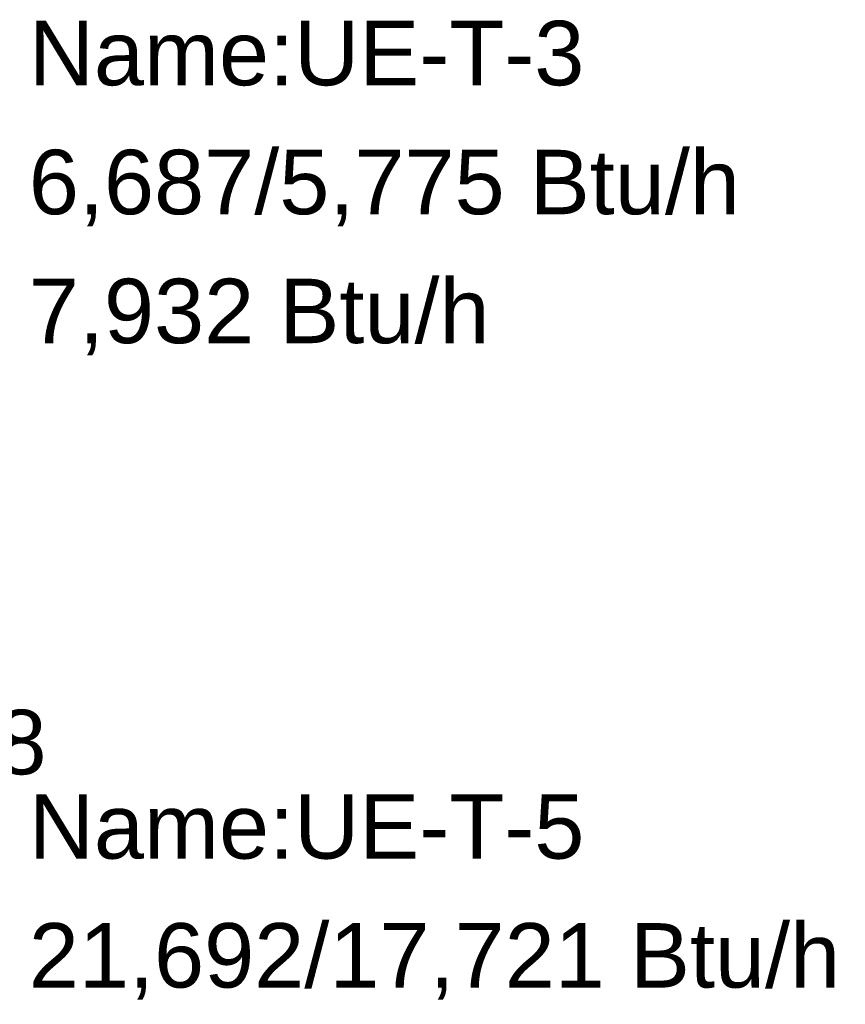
# Model space of a CAD drawing. Header units: metres. Extents: x -16.6 to 21.6, y -13.6 to 21.
# Tile 10 of 29: x 11.5 to 12.8, y -11 to -9.5. Entities that reach past the tile are written whole.
import ezdxf

# ---------------------------------------------------------------- set-up
doc = ezdxf.new("R2010")
doc.units = ezdxf.units.M
doc.layers.add('UC-3_dwg', color=7, linetype='Continuous', lineweight=18, true_color=0x767676)
doc.styles.add('Arial', font='arial.ttf', dxfattribs={"height": 0.1})

# ---------------------------------------------------------------- blocks, each defined once
blk = doc.blocks.new('UC-3_dwg-1115257-DIAGRAMA FRIGORÍFICO UC-3')
at = {"lineweight": 18, "char_height": 0.1, "line_spacing_factor": 0.941778, "style": 'Arial'}
for s, insert, width, attachment_point in [('Name:UE-T-3', (19.75, -29.3853), 1.027189, 1), ('6,687/5,775 Btu/h', (19.75, -29.5853), 1.321021, 1), ('7,932 Btu/h', (19.75, -29.7853), 0.855787, 1), ('MIH71Q1HN18', (19.3, -30.454), 1.139824, 2), ('Name:UE-T-5', (19.75, -30.5848), 1.027189, 1), ('21,692/17,721 Btu/h', (19.75, -30.7848), 1.507115, 1)]:
    blk.add_mtext(s, dxfattribs=dict(at, insert=insert, width=width, attachment_point=attachment_point))

msp = doc.modelspace()

# ---------------------------------------------------------------- block references
at = {"layer": 'UC-3_dwg', "color": 7}
msp.add_blockref('UC-3_dwg-1115257-DIAGRAMA FRIGORÍFICO UC-3', (-8.2514, 19.8877), dxfattribs=at)

doc.saveas('drawing.dxf')
